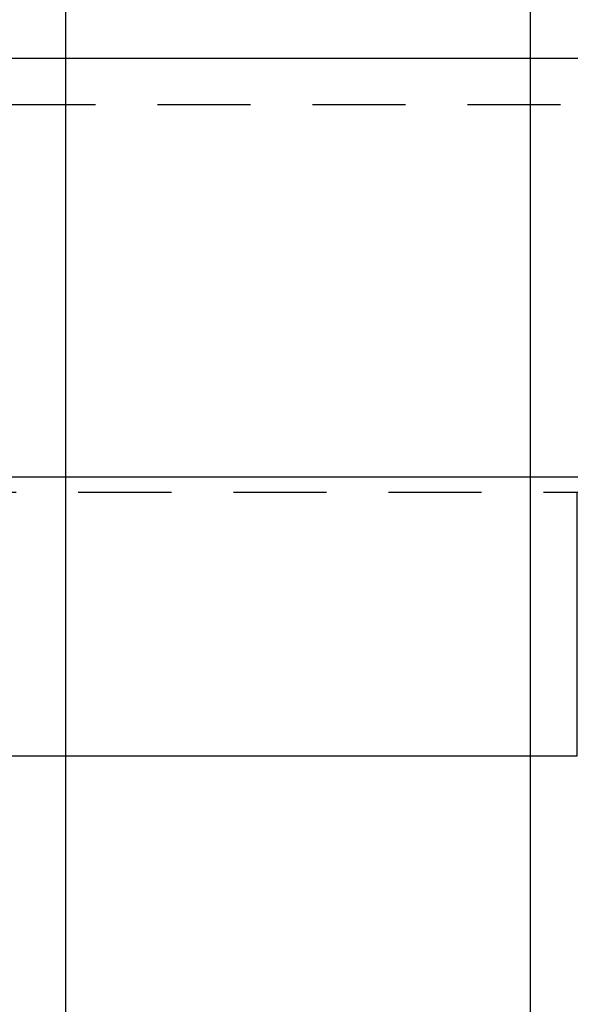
# Model space of a CAD drawing. Header units: inches. Extents: x -59 to 40, y -86 to 20.
# Tile 44 of 75: x 17.82 to 18.707, y -39.875 to -38.286. Entities that reach past the tile are written whole.
import ezdxf

# ---------------------------------------------------------------- set-up
doc = ezdxf.new("R2010")
doc.units = ezdxf.units.IN
doc.header["$MEASUREMENT"] = 0
doc.linetypes.add('HIDDEN', pattern=[0.225, 0.15, -0.075])
for name, color, linetype in [('DIN-M-S', 7, 'Continuous'), ('DSS-M-H', 4, 'HIDDEN'), ('MFB-M-S', 7, 'Continuous'), ('ST1-M-S', 7, 'Continuous')]:
    doc.layers.add(name, color=color, linetype=linetype)

msp = doc.modelspace()

# ---------------------------------------------------------------- linework, layer by layer
at = {"layer": 'DIN-M-S'}
msp.add_lwpolyline([(18.58101, -36.1054), (18.58101, -35.8274, -0.4142136), (18.60101, -35.8074), (18.70241, -35.8074), (18.70241, -35.4824), (18.58101, -35.4824), (18.44351, -35.4824), (17.89351, -35.57938), (17.89351, -40.7324), (18.64351, -40.7324), (18.64351, -36.1254), (18.60101, -36.1254, -0.4142136), (18.58101, -36.1054, 0.0250563), (18.58111, -36.1074)], format="xyb", dxfattribs=at)
at = {"layer": 'DSS-M-H'}
msp.add_line((23.6919, -38.42356), (6.2419, -38.42356), dxfattribs=at)
msp.add_lwpolyline([(6.2419, -39.04856), (12.0394, -39.04856, -0.4142136), (12.2894, -39.29856), (12.2894, -40.58356, 1), (12.9144, -40.58356), (12.9144, -39.29856, -0.4142136), (13.1644, -39.04856), (20.42334, -39.04856, -0.3987453), (20.54816, -39.16692, 0.9482622), (21.17228, -39.16692, -0.3987453), (21.29711, -39.04856), (25.2419, -39.04856)], format="xyb", dxfattribs=at)
at = {"layer": 'MFB-M-S'}
msp.add_lwpolyline([(20.31851, -39.04856), (20.31851, -39.47356), (23.1419, -39.47356), (23.1419, -38.34856), (8.24192, -38.34856), (8.24192, -39.47356), (18.71851, -39.47356), (18.71851, -39.04856)], close=True, dxfattribs=at)
at = {"layer": 'ST1-M-S'}
msp.add_lwpolyline([(7.19194, -39.02356), (24.1919, -39.02356), (24.1919, -24.52356), (7.19194, -24.52356)], close=True, dxfattribs=at)

doc.saveas('drawing.dxf')
